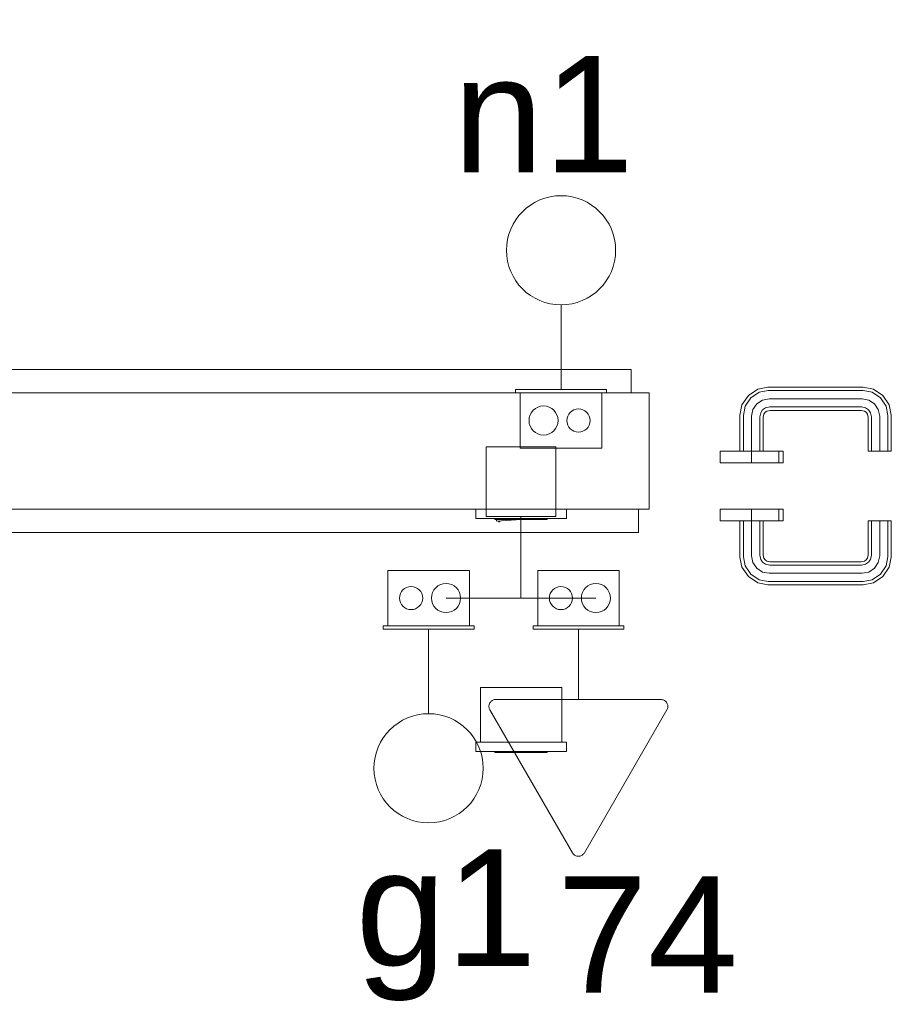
# Model space of a CAD drawing. Extents: x 5066 to 9756, y -2696 to -1109.
# Tile 197 of 248: x 9417.23 to 9418.73, y -2574.49 to -2572.8. Entities that reach past the tile are written whole.
import ezdxf

# ---------------------------------------------------------------- set-up
doc = ezdxf.new("R2010")
doc.units = 0
doc.header["$MEASUREMENT"] = 0
doc.linetypes.add('NULL', pattern=[0])
for name, color, linetype, lineweight in [('EL-Caixa', 9, 'CONTINUOUS', 18), ('EL-Interruptor', 3, 'CONTINUOUS', 20), ('EL-Tomadas', 150, 'CONTINUOUS', 20), ('IFC-Caixa de passagem-Contorno', 44, 'CONTINUOUS', 5), ('IFC-Elemento construtivo genérico-Contorno', 253, 'CONTINUOUS', 5), ('IFC-Parede padrão-Contorno', 44, 'CONTINUOUS', 5), ('IFC-Parte de elemento de construção-Contorno', 253, 'CONTINUOUS', 5), ('IFC-Porta-Contorno', 142, 'CONTINUOUS', 5)]:
    doc.layers.add(name, color=color, linetype=linetype, lineweight=lineweight)
doc.layers.add('textos', color=2, linetype='CONTINUOUS')
doc.styles.add('Arial', font='arial.ttf')

msp = doc.modelspace()

# ---------------------------------------------------------------- linework, layer by layer
at = {"layer": 'EL-Caixa'}
for p, q in [((9418.0938, -2573.6497), (9418.0938, -2573.7897)), ((9418.0938, -2573.6497), (9418.0938, -2573.7897)), ((9418.0938, -2573.7897), (9417.9651, -2573.7897)), ((9418.0938, -2573.7897), (9418.2225, -2573.7897))]:
    msp.add_line(p, q, dxfattribs=at)
msp.add_lwpolyline([(9418.1538, -2573.5297), (9418.1538, -2573.6497), (9418.0338, -2573.6497), (9418.0338, -2573.5297), (9418.1538, -2573.5297)], dxfattribs=at)
msp.add_lwpolyline([(9418.1538, -2573.5297), (9418.1538, -2573.6497), (9418.0338, -2573.6497), (9418.0338, -2573.5297), (9418.1538, -2573.5297)], dxfattribs=at)
at = {"layer": 'EL-Interruptor'}
for p, q in [((9418.1626, -2573.286), (9418.1626, -2573.4311)), ((9417.9351, -2573.9885), (9417.9351, -2573.8433))]:
    msp.add_line(p, q, dxfattribs=at)
for centre in [(9418.1626, -2573.1922), (9417.9351, -2574.0822)]:
    msp.add_circle(centre, 0.0938, dxfattribs=at)
at = {"layer": 'EL-Tomadas'}
for p, q in [((9418.1925, -2573.9639), (9418.1925, -2573.8433)), ((9418.0508, -2573.9638), (9418.334, -2573.9639)), ((9418.1821, -2574.2272), (9418.0404, -2573.9818)), ((9418.3444, -2573.9819), (9418.2028, -2574.2272))]:
    msp.add_line(p, q, dxfattribs=at)
for points in [[(9418.0508, -2573.9638), (9418.0494, -2573.9639), (9418.048, -2573.9641), (9418.0467, -2573.9645), (9418.0454, -2573.9651), (9418.0442, -2573.9658), (9418.0431, -2573.9666), (9418.0421, -2573.9676), (9418.0412, -2573.9686), (9418.0404, -2573.9698), (9418.0398, -2573.9711), (9418.0393, -2573.9724), (9418.039, -2573.9737), (9418.0388, -2573.9751), (9418.0388, -2573.9765), (9418.039, -2573.9779), (9418.0393, -2573.9792), (9418.0398, -2573.9806), (9418.0404, -2573.9818)], [(9418.3444, -2573.9819), (9418.3451, -2573.9807), (9418.3455, -2573.9794), (9418.3459, -2573.978), (9418.346, -2573.9766), (9418.346, -2573.9752), (9418.3459, -2573.9739), (9418.3455, -2573.9725), (9418.3451, -2573.9712), (9418.3444, -2573.9699), (9418.3437, -2573.9688), (9418.3428, -2573.9677), (9418.3418, -2573.9667), (9418.3406, -2573.9659), (9418.3394, -2573.9652), (9418.3381, -2573.9647), (9418.3368, -2573.9643), (9418.3354, -2573.964), (9418.334, -2573.9639)], [(9418.1821, -2574.2272), (9418.1828, -2574.2284), (9418.1837, -2574.2294), (9418.1847, -2574.2304), (9418.1859, -2574.2312), (9418.1871, -2574.2319), (9418.1883, -2574.2325), (9418.1897, -2574.2329), (9418.1911, -2574.2331), (9418.1925, -2574.2332), (9418.1938, -2574.2331), (9418.1952, -2574.2329), (9418.1966, -2574.2325), (9418.1978, -2574.2319), (9418.199, -2574.2312), (9418.2002, -2574.2304), (9418.2012, -2574.2294), (9418.2021, -2574.2284), (9418.2028, -2574.2272)]]:
    msp.add_lwpolyline(points, dxfattribs=at)
at = {"layer": 'IFC-Caixa de passagem-Contorno'}
for p, q in [((9418.2406, -2573.4311), (9418.0846, -2573.4311)), ((9418.0846, -2573.4311), (9418.0846, -2573.4371)), ((9418.2406, -2573.4371), (9418.0846, -2573.4371)), ((9418.0926, -2573.4371), (9418.0926, -2573.5321)), ((9418.2326, -2573.4371), (9418.2326, -2573.5321)), ((9418.2406, -2573.4311), (9418.2406, -2573.4371)), ((9418.2326, -2573.5321), (9418.0926, -2573.5321)), ((9417.8651, -2573.8373), (9417.8651, -2573.7423)), ((9417.8651, -2573.7423), (9418.0051, -2573.7423)), ((9418.0051, -2573.8373), (9418.0051, -2573.7423)), ((9418.1225, -2573.8373), (9418.1225, -2573.7423)), ((9418.1225, -2573.7423), (9418.2625, -2573.7423)), ((9418.2625, -2573.8373), (9418.2625, -2573.7423)), ((9417.8571, -2573.8373), (9418.0131, -2573.8373)), ((9417.8571, -2573.8433), (9417.8571, -2573.8373)), ((9417.8571, -2573.8433), (9418.0131, -2573.8433)), ((9418.0131, -2573.8433), (9418.0131, -2573.8373)), ((9418.1145, -2573.8373), (9418.2705, -2573.8373)), ((9418.1145, -2573.8433), (9418.1145, -2573.8373)), ((9418.1145, -2573.8433), (9418.2705, -2573.8433)), ((9418.2705, -2573.8433), (9418.2705, -2573.8373))]:
    msp.add_line(p, q, dxfattribs=at)
for centre, radius in [((9418.1326, -2573.4847), 0.025), ((9418.1926, -2573.4847), 0.0199), ((9417.9051, -2573.7897), 0.0199), ((9417.9651, -2573.7897), 0.025), ((9418.1625, -2573.7897), 0.0199), ((9418.2225, -2573.7897), 0.025)]:
    msp.add_circle(centre, radius, dxfattribs=at)
at = {"layer": 'IFC-Elemento construtivo genérico-Contorno', "color": 8, "lineweight": 5}
for p, q in [((9418.016, -2573.6532), (9418.016, -2573.6372)), ((9418.016, -2573.6372), (9418.17, -2573.6372)), ((9418.172, -2573.6532), (9418.172, -2573.6372)), ((9418.016, -2573.6532), (9418.172, -2573.6532)), ((9418.049, -2573.6548), (9418.049, -2573.6532)), ((9418.049, -2573.6548), (9418.139, -2573.6548)), ((9418.052, -2573.6578), (9418.052, -2573.6548)), ((9418.052, -2573.6578), (9418.094, -2573.6548)), ((9418.0552, -2573.6581), (9418.0572, -2573.6575)), ((9418.0552, -2573.6579), (9418.0572, -2573.6575)), ((9418.0552, -2573.6579), (9418.0552, -2573.6581)), ((9418.0552, -2573.6581), (9418.0554, -2573.6584)), ((9418.0552, -2573.6581), (9418.0553, -2573.6582)), ((9418.0553, -2573.6582), (9418.0554, -2573.6584)), ((9418.0554, -2573.6584), (9418.0557, -2573.6586)), ((9418.0554, -2573.6584), (9418.0555, -2573.6585)), ((9418.0555, -2573.6585), (9418.0557, -2573.6586)), ((9418.0557, -2573.6586), (9418.056, -2573.6587)), ((9418.0557, -2573.6586), (9418.0559, -2573.6587)), ((9418.0559, -2573.6587), (9418.056, -2573.6587)), ((9418.056, -2573.6587), (9418.0564, -2573.6587)), ((9418.056, -2573.6587), (9418.0562, -2573.6587)), ((9418.0562, -2573.6587), (9418.0564, -2573.6587)), ((9418.0564, -2573.6587), (9418.0567, -2573.6586)), ((9418.0564, -2573.6587), (9418.0566, -2573.6587)), ((9418.0566, -2573.6587), (9418.0567, -2573.6586)), ((9418.0567, -2573.6586), (9418.057, -2573.6584)), ((9418.0567, -2573.6586), (9418.0569, -2573.6585)), ((9418.0569, -2573.6585), (9418.057, -2573.6584)), ((9418.057, -2573.6584), (9418.0571, -2573.658)), ((9418.057, -2573.6584), (9418.0571, -2573.6582)), ((9418.0571, -2573.658), (9418.0572, -2573.6575)), ((9418.0571, -2573.658), (9418.0572, -2573.6579)), ((9418.0571, -2573.6582), (9418.0571, -2573.658)), ((9418.0572, -2573.6579), (9418.0572, -2573.6575)), ((9418.139, -2573.6548), (9418.139, -2573.6532)), ((9418.024, -2574.0372), (9418.024, -2573.9432)), ((9418.024, -2573.9432), (9418.164, -2573.9432)), ((9418.164, -2574.0372), (9418.164, -2573.9432)), ((9418.016, -2574.0532), (9418.016, -2574.0372)), ((9418.016, -2574.0372), (9418.172, -2574.0372)), ((9418.172, -2574.0532), (9418.172, -2574.0372)), ((9418.016, -2574.0532), (9418.172, -2574.0532)), ((9418.049, -2574.0548), (9418.049, -2574.0532)), ((9418.049, -2574.0548), (9418.139, -2574.0548)), ((9418.139, -2574.0548), (9418.139, -2574.0532))]:
    msp.add_line(p, q, dxfattribs=at)
at = {"layer": 'IFC-Parede padrão-Contorno', "color": 8, "lineweight": 5}
for p, q in [((9412.2652, -2573.4372), (9418.314, -2573.4372)), ((9418.314, -2573.4419), (9418.314, -2573.4372)), ((9418.314, -2573.6372), (9418.314, -2573.4419)), ((9412.1212, -2573.6372), (9418.17, -2573.6372)), ((9418.17, -2573.6372), (9418.314, -2573.6372))]:
    msp.add_line(p, q, dxfattribs=at)
at = {"layer": 'IFC-Parte de elemento de construção-Contorno', "color": 8, "lineweight": 5}
for p, q in [((9412.1484, -2573.3972), (9418.283, -2573.3972)), ((9418.283, -2573.4372), (9418.283, -2573.3972)), ((9417.8699, -2573.6372), (9418.024, -2573.6372)), ((9418.164, -2573.6372), (9418.17, -2573.6372)), ((9418.2958, -2573.6772), (9418.2958, -2573.6372)), ((9413.6212, -2573.6772), (9418.2958, -2573.6772))]:
    msp.add_line(p, q, dxfattribs=at)
at = {"layer": 'IFC-Porta-Contorno', "color": 8, "lineweight": 5}
for p, q in [((9418.4844, -2573.4416), (9418.5007, -2573.4307)), ((9418.4886, -2573.4458), (9418.503, -2573.4362)), ((9418.5007, -2573.4307), (9418.518, -2573.4272)), ((9418.503, -2573.4362), (9418.5186, -2573.4331)), ((9418.518, -2573.4272), (9418.6819, -2573.4272)), ((9418.5186, -2573.4331), (9418.6814, -2573.4331)), ((9418.6814, -2573.4331), (9418.697, -2573.4362)), ((9418.6819, -2573.4272), (9418.6993, -2573.4307)), ((9418.697, -2573.4362), (9418.7114, -2573.4458)), ((9418.6993, -2573.4307), (9418.7156, -2573.4416)), ((9418.47, -2573.4753), (9418.4734, -2573.458)), ((9418.4734, -2573.458), (9418.4844, -2573.4416)), ((9418.4789, -2573.4602), (9418.4886, -2573.4458)), ((9418.4923, -2573.4658), (9418.4988, -2573.456)), ((9418.4988, -2573.456), (9418.5085, -2573.4495)), ((9418.5085, -2573.4495), (9418.52, -2573.4472)), ((9418.52, -2573.4472), (9418.68, -2573.4472)), ((9418.68, -2573.4472), (9418.6915, -2573.4495)), ((9418.6915, -2573.4495), (9418.7012, -2573.456)), ((9418.7012, -2573.456), (9418.7077, -2573.4658)), ((9418.7114, -2573.4458), (9418.721, -2573.4602)), ((9418.7156, -2573.4416), (9418.7266, -2573.458)), ((9418.7266, -2573.458), (9418.73, -2573.4753)), ((9418.47, -2573.5372), (9418.47, -2573.4753)), ((9418.4759, -2573.4758), (9418.4789, -2573.4602)), ((9418.49, -2573.4772), (9418.4923, -2573.4658)), ((9418.5041, -2573.4786), (9418.5056, -2573.4713)), ((9418.5056, -2573.4713), (9418.509, -2573.4662)), ((9418.509, -2573.4662), (9418.514, -2573.4628)), ((9418.51, -2573.4792), (9418.5111, -2573.4736)), ((9418.5111, -2573.4736), (9418.5132, -2573.4704)), ((9418.5132, -2573.4704), (9418.5163, -2573.4684)), ((9418.514, -2573.4628), (9418.5214, -2573.4614)), ((9418.5163, -2573.4684), (9418.5219, -2573.4672)), ((9418.5214, -2573.4614), (9418.6786, -2573.4614)), ((9418.5219, -2573.4672), (9418.678, -2573.4672)), ((9418.678, -2573.4672), (9418.6837, -2573.4684)), ((9418.6786, -2573.4614), (9418.6859, -2573.4628)), ((9418.6837, -2573.4684), (9418.6868, -2573.4704)), ((9418.6859, -2573.4628), (9418.691, -2573.4662)), ((9418.6868, -2573.4704), (9418.6889, -2573.4736)), ((9418.6889, -2573.4736), (9418.69, -2573.4792)), ((9418.691, -2573.4662), (9418.6944, -2573.4713)), ((9418.6944, -2573.4713), (9418.6959, -2573.4786)), ((9418.7077, -2573.4658), (9418.71, -2573.4772)), ((9418.721, -2573.4602), (9418.7241, -2573.4758)), ((9418.73, -2573.5372), (9418.73, -2573.4753)), ((9418.4759, -2573.5372), (9418.4759, -2573.4758)), ((9418.49, -2573.5372), (9418.49, -2573.4772)), ((9418.5041, -2573.5372), (9418.5041, -2573.4786)), ((9418.51, -2573.5372), (9418.51, -2573.4792)), ((9418.69, -2573.5372), (9418.69, -2573.4792)), ((9418.6959, -2573.5372), (9418.6959, -2573.4786)), ((9418.71, -2573.5372), (9418.71, -2573.4772)), ((9418.7241, -2573.5372), (9418.7241, -2573.4758)), ((9418.436, -2573.5372), (9418.4432, -2573.5372)), ((9418.436, -2573.5374), (9418.436, -2573.5372)), ((9418.436, -2573.557), (9418.436, -2573.5374)), ((9418.4362, -2573.5372), (9418.4434, -2573.5372)), ((9418.4432, -2573.5372), (9418.463, -2573.5372)), ((9418.4434, -2573.5372), (9418.4631, -2573.5372)), ((9418.463, -2573.5372), (9418.49, -2573.5372)), ((9418.49, -2573.5374), (9418.49, -2573.5372)), ((9418.49, -2573.5372), (9418.517, -2573.5372)), ((9418.49, -2573.557), (9418.49, -2573.5374)), ((9418.5169, -2573.5372), (9418.5366, -2573.5372)), ((9418.517, -2573.5372), (9418.5368, -2573.5372)), ((9418.5366, -2573.5372), (9418.5438, -2573.5372)), ((9418.5368, -2573.5374), (9418.5368, -2573.5372)), ((9418.5368, -2573.5372), (9418.544, -2573.5372)), ((9418.5368, -2573.557), (9418.5368, -2573.5374)), ((9418.544, -2573.5374), (9418.544, -2573.5372)), ((9418.544, -2573.557), (9418.544, -2573.5374)), ((9418.69, -2573.5372), (9418.6959, -2573.5372)), ((9418.6959, -2573.5372), (9418.71, -2573.5372)), ((9418.71, -2573.5372), (9418.7241, -2573.5372)), ((9418.7241, -2573.5372), (9418.73, -2573.5372)), ((9418.436, -2573.5572), (9418.436, -2573.557)), ((9418.436, -2573.5572), (9418.4432, -2573.5572)), ((9418.4432, -2573.5572), (9418.463, -2573.5572)), ((9418.463, -2573.5572), (9418.49, -2573.5572)), ((9418.49, -2573.5572), (9418.49, -2573.557)), ((9418.49, -2573.5572), (9418.517, -2573.5572)), ((9418.517, -2573.5572), (9418.5368, -2573.5572)), ((9418.5368, -2573.5572), (9418.5368, -2573.557)), ((9418.5368, -2573.5572), (9418.544, -2573.5572)), ((9418.544, -2573.5572), (9418.544, -2573.557)), ((9418.436, -2573.6374), (9418.436, -2573.6372)), ((9418.436, -2573.6372), (9418.4432, -2573.6372)), ((9418.436, -2573.657), (9418.436, -2573.6374)), ((9418.438, -2573.6372), (9418.445, -2573.6372)), ((9418.438, -2573.6372), (9418.445, -2573.6372)), ((9418.4432, -2573.6372), (9418.463, -2573.6372)), ((9418.445, -2573.6372), (9418.464, -2573.6372)), ((9418.445, -2573.6372), (9418.464, -2573.6372)), ((9418.463, -2573.6372), (9418.49, -2573.6372)), ((9418.49, -2573.6374), (9418.49, -2573.6372)), ((9418.49, -2573.6372), (9418.517, -2573.6372)), ((9418.49, -2573.657), (9418.49, -2573.6374)), ((9418.516, -2573.6372), (9418.535, -2573.6372)), ((9418.516, -2573.6372), (9418.535, -2573.6372)), ((9418.517, -2573.6372), (9418.5368, -2573.6372)), ((9418.535, -2573.6372), (9418.542, -2573.6372)), ((9418.535, -2573.6372), (9418.542, -2573.6372)), ((9418.5368, -2573.6374), (9418.5368, -2573.6372)), ((9418.5368, -2573.6372), (9418.544, -2573.6372)), ((9418.5368, -2573.657), (9418.5368, -2573.6374)), ((9418.544, -2573.6374), (9418.544, -2573.6372)), ((9418.544, -2573.657), (9418.544, -2573.6374)), ((9418.436, -2573.6572), (9418.436, -2573.657)), ((9418.436, -2573.6572), (9418.4432, -2573.6572)), ((9418.4432, -2573.6572), (9418.463, -2573.6572)), ((9418.463, -2573.6572), (9418.49, -2573.6572)), ((9418.47, -2573.7192), (9418.47, -2573.6572)), ((9418.4759, -2573.7186), (9418.4759, -2573.6572)), ((9418.49, -2573.6572), (9418.49, -2573.657)), ((9418.49, -2573.7172), (9418.49, -2573.6572)), ((9418.49, -2573.6572), (9418.517, -2573.6572)), ((9418.5041, -2573.7158), (9418.5041, -2573.6572)), ((9418.51, -2573.7153), (9418.51, -2573.6572)), ((9418.517, -2573.6572), (9418.5368, -2573.6572)), ((9418.5368, -2573.6572), (9418.5368, -2573.657)), ((9418.5368, -2573.6572), (9418.544, -2573.6572)), ((9418.544, -2573.6572), (9418.544, -2573.657)), ((9418.69, -2573.6572), (9418.6959, -2573.6572)), ((9418.69, -2573.7153), (9418.69, -2573.6572)), ((9418.6959, -2573.7158), (9418.6959, -2573.6572)), ((9418.6959, -2573.6572), (9418.71, -2573.6572)), ((9418.71, -2573.7172), (9418.71, -2573.6572)), ((9418.71, -2573.6572), (9418.7241, -2573.6572)), ((9418.7241, -2573.7186), (9418.7241, -2573.6572)), ((9418.7241, -2573.6572), (9418.73, -2573.6572)), ((9418.73, -2573.7192), (9418.73, -2573.6572)), ((9418.47, -2573.7192), (9418.4734, -2573.7365)), ((9418.4759, -2573.7186), (9418.4789, -2573.7342)), ((9418.49, -2573.7172), (9418.4923, -2573.7287)), ((9418.4923, -2573.7287), (9418.4988, -2573.7384)), ((9418.5041, -2573.7158), (9418.5056, -2573.7232)), ((9418.5056, -2573.7232), (9418.509, -2573.7283)), ((9418.509, -2573.7283), (9418.514, -2573.7316)), ((9418.51, -2573.7153), (9418.5111, -2573.7209)), ((9418.5111, -2573.7209), (9418.5132, -2573.724)), ((9418.5132, -2573.724), (9418.5163, -2573.7261)), ((9418.5163, -2573.7261), (9418.5219, -2573.7272)), ((9418.5219, -2573.7272), (9418.678, -2573.7272)), ((9418.678, -2573.7272), (9418.6837, -2573.7261)), ((9418.6837, -2573.7261), (9418.6868, -2573.724)), ((9418.6859, -2573.7316), (9418.691, -2573.7283)), ((9418.6868, -2573.724), (9418.6889, -2573.7209)), ((9418.6889, -2573.7209), (9418.69, -2573.7153)), ((9418.691, -2573.7283), (9418.6944, -2573.7232)), ((9418.6944, -2573.7232), (9418.6959, -2573.7158)), ((9418.7012, -2573.7384), (9418.7077, -2573.7287)), ((9418.7077, -2573.7287), (9418.71, -2573.7172)), ((9418.721, -2573.7342), (9418.7241, -2573.7186)), ((9418.7266, -2573.7365), (9418.73, -2573.7192)), ((9418.4734, -2573.7365), (9418.4844, -2573.7529)), ((9418.4789, -2573.7342), (9418.4886, -2573.7486)), ((9418.4988, -2573.7384), (9418.5085, -2573.745)), ((9418.5085, -2573.745), (9418.52, -2573.7472)), ((9418.514, -2573.7316), (9418.5214, -2573.7331)), ((9418.5214, -2573.7331), (9418.6786, -2573.7331)), ((9418.6786, -2573.7331), (9418.6859, -2573.7316)), ((9418.68, -2573.7472), (9418.6915, -2573.745)), ((9418.6915, -2573.745), (9418.7012, -2573.7384)), ((9418.7114, -2573.7486), (9418.721, -2573.7342)), ((9418.7156, -2573.7529), (9418.7266, -2573.7365)), ((9418.4844, -2573.7529), (9418.5007, -2573.7638)), ((9418.4886, -2573.7486), (9418.503, -2573.7583)), ((9418.503, -2573.7583), (9418.5186, -2573.7614)), ((9418.5186, -2573.7614), (9418.6814, -2573.7614)), ((9418.52, -2573.7472), (9418.68, -2573.7472)), ((9418.6814, -2573.7614), (9418.697, -2573.7583)), ((9418.697, -2573.7583), (9418.7114, -2573.7486)), ((9418.6993, -2573.7638), (9418.7156, -2573.7529)), ((9418.5007, -2573.7638), (9418.518, -2573.7672)), ((9418.518, -2573.7672), (9418.6819, -2573.7672)), ((9418.6819, -2573.7672), (9418.6993, -2573.7638))]:
    msp.add_line(p, q, dxfattribs=at)

# ---------------------------------------------------------------- texts
at = {"layer": 'textos', "linetype": 'NULL', "char_height": 0.2, "width": 0.622891, "attachment_point": 8, "line_spacing_factor": 0.6, "style": 'Arial'}
for s, insert in [('n1', (9418.1326, -2573.0585)), ('g1', (9417.9651, -2574.482)), ('74', (9418.3113, -2574.4676))]:
    msp.add_mtext(s, dxfattribs=dict(at, insert=insert))

doc.saveas('drawing.dxf')
